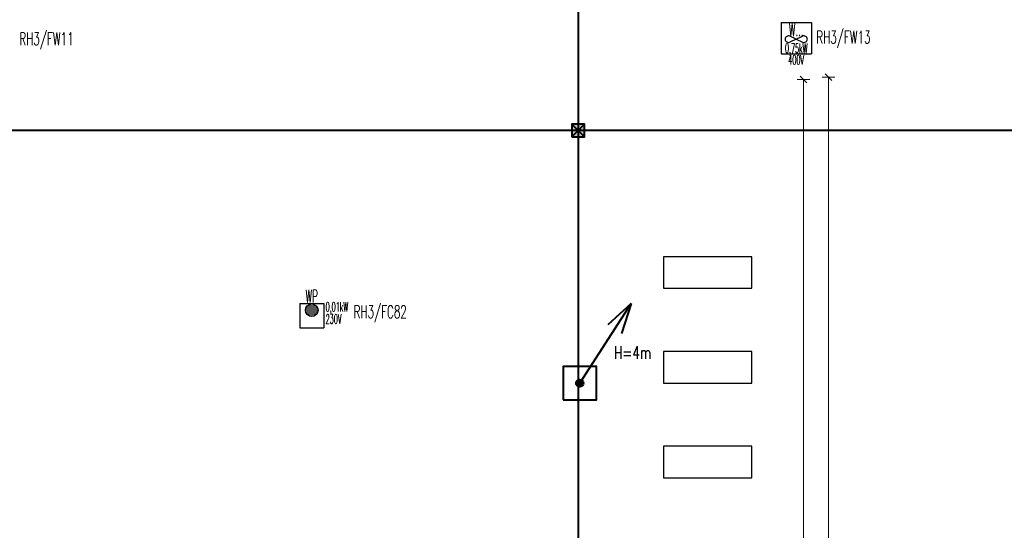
# Model space of a CAD drawing. Header units: millimetres. Extents: x -7955266 to 72030, y -46136 to 9299934.
# Tile 128 of 203: x -5033294 to -5002097, y 6498764 to 6514933. Entities that reach past the tile are written whole.
import ezdxf
from ezdxf.enums import TextEntityAlignment as Align

# ---------------------------------------------------------------- set-up
doc = ezdxf.new("R2010")
doc.units = ezdxf.units.MM
doc.header["$LTSCALE"] = 10
for name, color, linetype, lineweight in [('!XREF', 8, 'Continuous', 5), ('BMS_urzadzenia_nr_obw_magistrala', 140, 'Continuous', 13), ('BMS_urzadzenia_WE_WY', 30, 'Continuous', 20), ('IE_ATRYBUTY_ BLOCK_1', 7, 'Continuous', 25), ('IE_ATRYBUTY_ BLOCK_2', 7, 'Continuous', 18), ('IE_urzadzenia', 30, 'Continuous', 25), ('IE_urzadzenia_nr_obw', 94, 'Continuous', 20), ('IE_zwody', 140, 'Continuous', 40), ('XREF_E_PRZ24002_rzut dachu$0$0-DACH-ISTN', 8, 'Continuous', 5), ('XREF_E_PRZ24002_rzut dachu$0$DO-HALA-WYMIAR', 8, 'Continuous', 5)]:
    doc.layers.add(name, color=color, linetype=linetype, lineweight=lineweight)
doc.layers.add('0-NASWIETLA', color=7, linetype='Continuous')
doc.styles.add('ROMANS', font='romans.shx', dxfattribs={"width": 0.8})
doc.styles.add('XREF_E_PRZ24002_rzut dachu$0$CP_ATTR', font='ROMANS.SHX')
doc.styles.add('XREF_E_PRZ24002_rzut dachu$0$ROMANS', font='romans.shx', dxfattribs={"width": 0.8})
doc.dimstyles.new('XREF_E_PRZ24002_rzut dachu$0$STANDARD', dxfattribs={"dimscale": 1.4, "dimtxt": 21, "dimasz": 0.5, "dimexe": 0.2, "dimexo": 0.1, "dimgap": 6, "dimtad": 1, "dimdec": 1, "dimrnd": 0.5, "dimzin": 12, "dimdsep": 46, "dimtxsty": 'XREF_E_PRZ24002_rzut dachu$0$ROMANS', "dimblk1": 'XREF_E_PRZ24002_rzut dachu$0$Q', "dimblk2": 'XREF_E_PRZ24002_rzut dachu$0$Q', "dimsah": 1, "dimcen": 0.5, "dimse1": 1, "dimse2": 1, "dimclrd": 8, "dimclre": 8, "dimclrt": 7, "dimadec": 0, "dimazin": 0, "dimtfac": 1, "dimtdec": 1, "dimtix": 1, "dimtmove": 2, "dimatfit": 3, "dimldrblk": 'XREF_E_PRZ24002_rzut dachu$0$Q', "dimfxl": 1, "dimtolj": 1, "dimtzin": 12, "dimarcsym": 0})

# ---------------------------------------------------------------- blocks, each defined once
blk = doc.blocks.new('XREF_E_PRZ24002_rzut dachu$0$Q')
for p, q in [((10.60660171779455, 10.60660171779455), (-10.60660171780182, -10.60660171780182)), ((0, 19.99999999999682), (0, -20.00000000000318))]:
    blk.add_line(p, q)
blk = doc.blocks.new('*D379')
at = {"layer": 'XREF_E_PRZ24002_rzut dachu$0$DO-HALA-WYMIAR', "color": 8, "lineweight": -2, "transparency": 16777216}
blk.add_line((-259156.7889829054, 256221.3302932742), (-259156.7889829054, 251181.3302932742), dxfattribs=at)
at = {"layer": 'XREF_E_PRZ24002_rzut dachu$0$DO-HALA-WYMIAR', "color": 8, "linetype": 'ByBlock', "lineweight": -2, "transparency": 16777216}
for p, rotation in [((-259156.7889829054, 256222.3302932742), 90), ((-259156.7889829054, 251180.3302932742), 270)]:
    blk.add_blockref('XREF_E_PRZ24002_rzut dachu$0$Q', p, dxfattribs=dict(at, rotation=rotation))
at = {"layer": 'XREF_E_PRZ24002_rzut dachu$0$DO-HALA-WYMIAR', "color": 7, "transparency": 16777216, "insert": (-259189.7889829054, 253701.3302932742), "char_height": 42, "attachment_point": 5, "rotation": 90, "style": 'XREF_E_PRZ24002_rzut dachu$0$ROMANS'}
blk.add_mtext('\\A1;5042', dxfattribs=at)
blk = doc.blocks.new('*D383')
at = {"layer": 'XREF_E_PRZ24002_rzut dachu$0$DO-HALA-WYMIAR', "color": 8, "lineweight": -2, "transparency": 16777216}
blk.add_line((-259077.4564440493, 256229.3302932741), (-259077.4564440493, 251173.3302934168), dxfattribs=at)
at = {"layer": 'XREF_E_PRZ24002_rzut dachu$0$DO-HALA-WYMIAR', "color": 8, "linetype": 'ByBlock', "lineweight": -2, "transparency": 16777216}
for p, rotation in [((-259077.4564440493, 256230.3302932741), 90), ((-259077.4564440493, 251172.3302934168), 270)]:
    blk.add_blockref('XREF_E_PRZ24002_rzut dachu$0$Q', p, dxfattribs=dict(at, rotation=rotation))
at = {"layer": 'XREF_E_PRZ24002_rzut dachu$0$DO-HALA-WYMIAR', "color": 7, "transparency": 16777216, "insert": (-259110.4564440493, 253701.3302933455), "char_height": 42, "attachment_point": 5, "rotation": 90, "style": 'XREF_E_PRZ24002_rzut dachu$0$ROMANS'}
blk.add_mtext('\\A1;5058', dxfattribs=at)
blk = doc.blocks.new('urzadzenie_wpust dachowy')
h = blk.add_hatch()
h.set_pattern_fill('ANSI31', color=256, scale=10, angle=315, style=0)
h.set_pattern_definition([(0, (2.509104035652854e-14, -297.4502871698), (1.06581410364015e-14, 31.75), [])])
edge = h.paths.add_edge_path()
edge.add_arc((-0.6406207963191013, -104.321014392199), 100, 0, 360)
for p, q in [((-191.9349323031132, 0), (191.9349323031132, 0)), ((-191.9349323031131, 0), (-191.9349323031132, -384)), ((191.9349323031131, 0), (191.9349323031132, -384)), ((-191.9349323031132, -384), (191.9349323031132, -384))]:
    blk.add_line(p, q)
blk.add_circle((-0.6406207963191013, -104.321014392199), 100)
at = {"layer": 'BMS_urzadzenia_nr_obw_magistrala', "style": 'ROMANS', "width": 0.5, "flags": 8}
blk.add_attdef('ADR_BMS', (238.6098668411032, -152.5362144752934), '', height=150, dxfattribs=at)
at = {"layer": 'BMS_urzadzenia_WE_WY', "style": 'ROMANS', "width": 0.5, "flags": 8}
blk.add_attdef('BMS_WE_WY', (238.6098668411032, -357.6282089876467), '', height=150, dxfattribs=at)
at = {"layer": 'IE_ATRYBUTY_ BLOCK_1', "style": 'ROMANS', "width": 0.5, "flags": 8}
blk.add_attdef('TYP', text='', height=200, dxfattribs=at).set_placement((-0.6406207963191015, 17.75583003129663), align=Align.CENTER)
at = {"layer": 'IE_ATRYBUTY_ BLOCK_2', "style": 'ROMANS', "width": 0.5, "flags": 8}
for tag, p in [('OPIS1', (-0.6406207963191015, -365.7651066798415)), ('OPIS2', (-0.6406207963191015, -758.8136129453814))]:
    blk.add_attdef(tag, text='', height=150, dxfattribs=at).set_placement(p, align=Align.CENTER)
at = {"layer": 'IE_urzadzenia_nr_obw', "style": 'ROMANS', "width": 0.5, "flags": 8}
blk.add_attdef('NR_OBW', text='', height=150, dxfattribs=at).set_placement((-0.640620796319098, -569.9949141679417), align=Align.CENTER)
blk = doc.blocks.new('urzadzenie_wentylator')
for p, q in [((-239.9186653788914, 0), (239.9186653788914, 0)), ((-239.9186653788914, 0), (-239.9186653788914, -499.9999999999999)), ((239.9186653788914, 0), (239.9186653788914, -499.9999999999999)), ((-2.131628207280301e-13, -265.5465206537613), (-99.01760273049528, -218.4703553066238)), ((-2.131628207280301e-13, -265.5465206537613), (-99.01760273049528, -312.6226860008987)), ((0, -265.5465206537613), (99.01760273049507, -218.4703553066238)), ((0, -265.5465206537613), (99.01760273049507, -312.6226860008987)), ((-239.9186653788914, -499.9999999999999), (239.9186653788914, -499.9999999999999))]:
    blk.add_line(p, q)
for centre, start, end in [((-122.2038704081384, -267.2391669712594), 64.57207661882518, 178.2037522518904), ((-122.2038704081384, -263.8538743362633), 181.7962477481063, 295.4279233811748), ((122.2038704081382, -267.2391669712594), 1.796247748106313, 115.4279233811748), ((122.2038704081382, -263.8538743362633), 244.5720766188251, 358.2037522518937)]:
    blk.add_arc(centre, 54, start, end)
at = {"layer": 'BMS_urzadzenia_nr_obw_magistrala', "style": 'ROMANS', "width": 0.5, "flags": 8}
blk.add_attdef('ADR_BMS', (289.0310141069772, -361.7177820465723), '', height=150, dxfattribs=at)
at = {"layer": 'BMS_urzadzenia_WE_WY', "style": 'ROMANS', "width": 0.5, "flags": 8}
blk.add_attdef('BMS_WE_WY', (289.0310141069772, -566.8097765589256), '', height=150, dxfattribs=at)
at = {"layer": 'IE_ATRYBUTY_ BLOCK_1', "style": 'ROMANS', "width": 0.5, "flags": 8}
blk.add_attdef('TYP', text='', height=200, dxfattribs=at).set_placement((2.842170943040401e-14, -216.7716693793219), align=Align.CENTER)
at = {"layer": 'IE_ATRYBUTY_ BLOCK_2', "style": 'ROMANS', "width": 0.5, "flags": 8}
for tag, p in [('OPIS2', (-0.3332877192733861, -484.4620548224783)), ('OPIS1', (-0.3332877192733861, -667.7475234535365))]:
    blk.add_attdef(tag, text='', height=150, dxfattribs=at).set_placement(p, align=Align.CENTER)
at = {"layer": 'IE_urzadzenia_nr_obw', "style": 'ROMANS', "width": 0.5, "flags": 8}
blk.add_attdef('NR_OBW', (289.0310141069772, -175.727116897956), '', height=150, dxfattribs=at)
blk = doc.blocks.new('G$C4A87D2E6')
at = {"layer": '0-NASWIETLA', "color": 1}
for points in [[(-1109.998626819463, -12685.99982182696), (-1109.998626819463, -12585.99982182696), (-1389.998626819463, -12585.99982182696), (-1389.998626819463, -12685.99982182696)], [(-1109.998626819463, -12985.99982182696), (-1109.998626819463, -12885.99982182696), (-1389.998626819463, -12885.99982182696), (-1389.998626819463, -12985.99982182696)], [(-1109.998626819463, -13285.99982182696), (-1109.998626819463, -13185.99982182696), (-1389.998626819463, -13185.99982182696), (-1389.998626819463, -13285.99982182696)]]:
    blk.add_lwpolyline(points, close=True, dxfattribs=at)
blk = doc.blocks.new('polaczenie_skrecane')
blk.add_hatch(color=256).paths.add_polyline_path([(-100.2917648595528, -100.2917648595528), (99.70823514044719, -100.2917648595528), (99.70823514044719, 99.70823514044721), (-100.2917648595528, 99.70823514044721)])
for p, q in [((99.70823514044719, -100.2917648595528), (-100.2917648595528, 99.70823514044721)), ((99.70823514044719, 99.70823514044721), (-100.2917648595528, -100.2917648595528))]:
    blk.add_line(p, q)
blk.add_lwpolyline([(-100.2917648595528, -100.2917648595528), (99.70823514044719, -100.2917648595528), (99.70823514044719, 99.70823514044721), (-100.2917648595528, 99.70823514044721)], close=True)
at = {"layer": 'IE_ATRYBUTY_ BLOCK_1', "style": 'ROMANS', "width": 0.7, "flags": 8}
blk.add_attdef('TYP', text='', height=200, dxfattribs=at).set_placement((-0.2917648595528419, 119.6167062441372), align=Align.CENTER)
at = {"layer": 'IE_ATRYBUTY_ BLOCK_2', "style": 'ROMANS', "width": 0.6, "flags": 8}
for tag, p in [('OPIS1', (-0.2917648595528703, -273.7423123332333)), ('OPIS2', (-0.2917648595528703, -473.7423123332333))]:
    blk.add_attdef(tag, text='', height=150, dxfattribs=at).set_placement(p, align=Align.CENTER)
blk = doc.blocks.new('*U17')
h = blk.add_hatch(color=256)
edge = h.paths.add_edge_path()
edge.add_arc((2.91038304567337e-11, 2.91038304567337e-11), 60, 0, 360)
for p, q in [((0, 0), (813.5496950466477, 1260.213035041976)), ((813.5496950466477, 1260.21303504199), (442.884429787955, 924.6429810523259)), ((813.5496950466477, 1260.21303504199), (660.3291859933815, 784.2682109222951))]:
    blk.add_line(p, q)
blk.add_lwpolyline([(-265, -265), (265, -265), (265, 265), (-265, 265)], close=True)
blk.add_circle((2.91038304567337e-11, 2.91038304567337e-11), 60)
at = {"layer": 'IE_ATRYBUTY_ BLOCK_1', "style": 'ROMANS', "width": 0.7, "flags": 8}
blk.add_attdef('TYP', text='', height=200, dxfattribs=at).set_placement((836.9958526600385, 383.351971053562), align=Align.CENTER)
at = {"layer": 'IE_ATRYBUTY_ BLOCK_2', "style": 'ROMANS', "width": 0.6, "flags": 8}
for tag, p in [('OPIS1', (836.9958526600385, 165.8208366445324)), ('OPIS2', (836.9958526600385, -34.17916335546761))]:
    blk.add_attdef(tag, text='', height=150, dxfattribs=at).set_placement(p, align=Align.CENTER)
blk = doc.blocks.new('XREF_E_PRZ24002_rzut dachu')
at = {"layer": 'XREF_E_PRZ24002_rzut dachu$0$0-DACH-ISTN', "linetype": 'ByBlock', "style": 'XREF_E_PRZ24002_rzut dachu$0$CP_ATTR', "flags": 9}
for tag, p, height, width in [('ARTICLE', (-279644.0530858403, 267204.1877945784), 0.01000000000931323, 3.078589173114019), ('OTHER', (-279644.0530858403, 267204.1877945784), 0.01000000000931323, 3.078589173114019), ('PRODUCER', (-279644.0530858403, 267204.1877945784), 0.01000000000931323, 3.078589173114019), ('PRODUCT-TYPE', (-279644.0530858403, 267204.1877945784), 0.01000000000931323, 3.078589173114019), ('FLOW', (-279644.0530858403, 267204.1877945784), 0.01000000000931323, 3.078589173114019), ('NAME', (-279644.0530858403, 267204.1877945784), 0.01000000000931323, 3.078589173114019), ('ARTICLE', (-279398.180961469, 267206.1877945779), 0.01000000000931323, 2.430115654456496), ('OTHER', (-279398.180961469, 267206.1877945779), 0.01000000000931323, 2.430115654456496), ('PRODUCER', (-279398.180961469, 267206.1877945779), 0.01000000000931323, 2.430115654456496), ('PRODUCT-TYPE', (-279398.180961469, 267206.1877945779), 0.01000000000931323, 2.430115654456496), ('FLOW', (-279398.180961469, 267206.1877945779), 0.01000000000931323, 2.430115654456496), ('NAME', (-279398.180961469, 267206.1877945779), 0.01000000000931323, 2.430115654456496), ('ARTICLE', (-279880.8174823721, 267079.3296396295), 0.01000000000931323, 0.5206439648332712), ('OTHER', (-279880.8174823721, 267079.3296396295), 0.01000000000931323, 0.5206439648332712), ('PRODUCER', (-279880.8174823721, 267079.3296396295), 0.01000000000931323, 0.5206439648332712), ('PRODUCT-TYPE', (-279880.8174823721, 267079.3296396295), 0.01000000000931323, 0.5206439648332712), ('FLOW', (-279880.8174823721, 267079.3296396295), 0.01000000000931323, 0.5206439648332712), ('NAME', (-279880.8174823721, 267079.3296396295), 0.01000000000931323, 0.5206439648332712), ('ARTICLE', (-279828.7530858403, 267079.3296396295), 0.0001000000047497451, 0.9999999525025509), ('OTHER', (-279828.7530858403, 267079.3296396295), 0.0001000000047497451, 0.9999999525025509), ('NAME', (-279828.7530858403, 267079.3296396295), 0.0001000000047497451, 0.9999999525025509), ('PRODUCER', (-279828.7530858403, 267079.3296396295), 0.0001000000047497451, 0.9999999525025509), ('PRODUCT-TYPE', (-279828.7530858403, 267079.3296396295), 0.0001000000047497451, 0.9999999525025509), ('FLOW', (-279828.7530858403, 267079.3296396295), 0.0001000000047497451, 0.9999999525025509), ('ARTICLE', (-279558.1809614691, 266590.1117869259), 0.0001000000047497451, 0.9999999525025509), ('NAME', (-279558.1809614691, 266590.1117869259), 0.0001000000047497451, 0.9999999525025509), ('PRODUCER', (-279558.1809614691, 266590.1117869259), 0.0001000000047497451, 0.9999999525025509), ('PRODUCT-TYPE', (-279558.1809614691, 266590.1117869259), 0.0001000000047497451, 0.9999999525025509), ('FLOW', (-279558.1809614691, 266590.1117869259), 0.0001000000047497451, 0.9999999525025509), ('OTHER', (-279558.1809614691, 266590.1117869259), 0.0001000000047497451, 0.9999999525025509), ('ARTICLE', (-280739.2665486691, 251288.9125331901), 0.0001000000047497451, 0.9999999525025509), ('OTHER', (-280739.2665486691, 251288.9125331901), 0.0001000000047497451, 0.9999999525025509), ('NAME', (-280739.2665486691, 251288.9125331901), 0.0001000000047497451, 0.9999999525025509), ('PRODUCER', (-280739.2665486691, 251288.9125331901), 0.0001000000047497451, 0.9999999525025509), ('PRODUCT-TYPE', (-280739.2665486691, 251288.9125331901), 0.0001000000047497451, 0.9999999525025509), ('FLOW', (-280739.2665486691, 251288.9125331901), 0.0001000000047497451, 0.9999999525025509), ('ARTICLE', (-280605.6504863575, 251288.9125333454), 0.0001000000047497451, 0.9999999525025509), ('OTHER', (-280605.6504863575, 251288.9125333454), 0.0001000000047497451, 0.9999999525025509), ('PRODUCER', (-280605.6504863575, 251288.9125333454), 0.0001000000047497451, 0.9999999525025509), ('PRODUCT-TYPE', (-280605.6504863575, 251288.9125333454), 0.0001000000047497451, 0.9999999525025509), ('FLOW', (-280605.6504863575, 251288.9125333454), 0.0001000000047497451, 0.9999999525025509), ('NAME', (-280605.6504863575, 251288.9125333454), 0.0001000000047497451, 0.9999999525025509), ('ARTICLE', (-279957.3813551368, 251288.9125333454), 0.0001000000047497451, 0.9999999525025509), ('OTHER', (-279957.3813551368, 251288.9125333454), 0.0001000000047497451, 0.9999999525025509), ('PRODUCER', (-279957.3813551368, 251288.9125333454), 0.0001000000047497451, 0.9999999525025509), ('PRODUCT-TYPE', (-279957.3813551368, 251288.9125333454), 0.0001000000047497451, 0.9999999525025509), ('FLOW', (-279957.3813551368, 251288.9125333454), 0.0001000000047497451, 0.9999999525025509), ('NAME', (-279957.3813551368, 251288.9125333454), 0.0001000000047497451, 0.9999999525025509)]:
    blk.add_attdef(tag, p, '', height=height, dxfattribs=dict(at, width=width))
for tag, p, height, rotation, width in [('PRODUCT-TYPE', (-279196.1941682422, 267204.1877945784), 0.0001000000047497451, 180, 0.9999999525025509), ('PRODUCER', (-279196.1941682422, 267204.1877945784), 0.0001000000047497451, 180, 0.9999999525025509), ('ARTICLE', (-279196.1941682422, 267204.1877945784), 0.0001000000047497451, 180, 0.9999999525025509), ('OTHER', (-279196.1941682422, 267204.1877945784), 0.0001000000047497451, 180, 0.9999999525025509), ('FLOW', (-279196.1941682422, 267204.1877945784), 0.0001000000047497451, 180, 0.9999999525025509), ('NAME', (-279196.1941682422, 267204.1877945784), 0.0001000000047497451, 180, 0.9999999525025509), ('PRODUCT-TYPE', (-279109.0746550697, 267204.1877945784), 0.01500000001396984, 180, 0.580796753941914), ('PRODUCER', (-279109.0746550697, 267204.1877945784), 0.01500000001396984, 180, 0.580796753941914), ('ARTICLE', (-279109.0746550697, 267204.1877945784), 0.01500000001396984, 180, 0.580796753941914), ('OTHER', (-279109.0746550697, 267204.1877945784), 0.01500000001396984, 180, 0.580796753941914), ('FLOW', (-279109.0746550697, 267204.1877945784), 0.01500000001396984, 180, 0.580796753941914), ('NAME', (-279109.0746550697, 267204.1877945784), 0.01500000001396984, 180, 0.580796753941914), ('PRODUCT-TYPE', (-279015.1693957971, 267206.1877945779), 0.0001000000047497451, 180, 0.9999999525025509), ('PRODUCER', (-279015.1693957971, 267206.1877945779), 0.0001000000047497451, 180, 0.9999999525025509), ('ARTICLE', (-279015.1693957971, 267206.1877945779), 0.0001000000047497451, 180, 0.9999999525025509), ('OTHER', (-279015.1693957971, 267206.1877945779), 0.0001000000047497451, 180, 0.9999999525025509), ('FLOW', (-279015.1693957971, 267206.1877945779), 0.0001000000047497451, 180, 0.9999999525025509), ('NAME', (-279015.1693957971, 267206.1877945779), 0.0001000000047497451, 180, 0.9999999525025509), ('PRODUCT-TYPE', (-278926.2246551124, 267206.1877945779), 0.01500000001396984, 180, 0.5929649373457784), ('PRODUCER', (-278926.2246551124, 267206.1877945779), 0.01500000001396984, 180, 0.5929649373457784), ('ARTICLE', (-278926.2246551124, 267206.1877945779), 0.01500000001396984, 180, 0.5929649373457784), ('OTHER', (-278926.2246551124, 267206.1877945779), 0.01500000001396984, 180, 0.5929649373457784), ('FLOW', (-278926.2246551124, 267206.1877945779), 0.01500000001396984, 180, 0.5929649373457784), ('NAME', (-278926.2246551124, 267206.1877945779), 0.01500000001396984, 180, 0.5929649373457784), ('PRODUCT-TYPE', (-281440.062336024, 251297.5069951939), 9.999998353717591e-05, 135, 1.000000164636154), ('PRODUCER', (-281440.062336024, 251297.5069951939), 9.999998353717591e-05, 135, 1.000000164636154), ('ARTICLE', (-281440.062336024, 251297.5069951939), 9.999998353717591e-05, 135, 1.000000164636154), ('OTHER', (-281440.062336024, 251297.5069951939), 9.999998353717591e-05, 135, 1.000000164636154), ('FLOW', (-281440.062336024, 251297.5069951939), 9.999998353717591e-05, 135, 1.000000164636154), ('NAME', (-281440.062336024, 251297.5069951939), 9.999998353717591e-05, 135, 1.000000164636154), ('PRODUCT-TYPE', (-281343.2630320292, 251313.1625331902), 0.0001000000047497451, 180, 0.9999999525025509), ('PRODUCER', (-281343.2630320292, 251313.1625331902), 0.0001000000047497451, 180, 0.9999999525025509), ('ARTICLE', (-281343.2630320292, 251313.1625331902), 0.0001000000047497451, 180, 0.9999999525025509), ('OTHER', (-281343.2630320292, 251313.1625331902), 0.0001000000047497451, 180, 0.9999999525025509), ('NAME', (-281343.2630320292, 251313.1625331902), 0.0001000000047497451, 180, 0.9999999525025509), ('FLOW', (-281343.2630320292, 251313.1625331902), 0.0001000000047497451, 180, 0.9999999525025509), ('ARTICLE', (-281411.2902044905, 251268.7348636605), 9.999998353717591e-05, 315, 1.000000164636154), ('NAME', (-281411.2902044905, 251268.7348636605), 9.999998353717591e-05, 315, 1.000000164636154), ('PRODUCER', (-281411.2902044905, 251268.7348636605), 9.999998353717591e-05, 315, 1.000000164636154), ('PRODUCT-TYPE', (-281411.2902044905, 251268.7348636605), 9.999998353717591e-05, 315, 1.000000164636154), ('FLOW', (-281411.2902044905, 251268.7348636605), 9.999998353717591e-05, 315, 1.000000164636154), ('OTHER', (-281411.2902044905, 251268.7348636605), 9.999998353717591e-05, 315, 1.000000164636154), ('PRODUCT-TYPE', (-281127.8785464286, 251288.9125331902), 0.0001000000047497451, 180, 0.9999999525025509), ('PRODUCER', (-281127.8785464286, 251288.9125331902), 0.0001000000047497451, 180, 0.9999999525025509), ('ARTICLE', (-281127.8785464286, 251288.9125331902), 0.0001000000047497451, 180, 0.9999999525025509), ('OTHER', (-281127.8785464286, 251288.9125331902), 0.0001000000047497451, 180, 0.9999999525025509), ('NAME', (-281127.8785464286, 251288.9125331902), 0.0001000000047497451, 180, 0.9999999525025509), ('FLOW', (-281127.8785464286, 251288.9125331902), 0.0001000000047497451, 180, 0.9999999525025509)]:
    blk.add_attdef(tag, p, '', height=height, rotation=rotation, dxfattribs=dict(at, width=width))
at = {"layer": 'XREF_E_PRZ24002_rzut dachu$0$0-DACH-ISTN', "linetype": 'ByBlock', "style": 'XREF_E_PRZ24002_rzut dachu$0$CP_ATTR', "text_generation_flag": 4, "width": 0.9999999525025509, "flags": 9}
for tag, p, rotation in [('PRODUCT-TYPE', (-279463.180961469, 267141.1877945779), 90), ('PRODUCER', (-279463.180961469, 267141.1877945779), 90), ('ARTICLE', (-279463.180961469, 267141.1877945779), 90), ('OTHER', (-279463.180961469, 267141.1877945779), 90), ('NAME', (-279463.180961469, 267141.1877945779), 90), ('FLOW', (-279463.180961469, 267141.1877945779), 90), ('PRODUCT-TYPE', (-281127.8785464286, 251288.9125331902), 180), ('PRODUCER', (-281127.8785464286, 251288.9125331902), 180), ('ARTICLE', (-281127.8785464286, 251288.9125331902), 180), ('OTHER', (-281127.8785464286, 251288.9125331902), 180), ('NAME', (-281127.8785464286, 251288.9125331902), 180), ('FLOW', (-281127.8785464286, 251288.9125331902), 180)]:
    blk.add_attdef(tag, p, '', height=0.0001000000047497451, rotation=rotation, dxfattribs=at)
at = {"layer": 'XREF_E_PRZ24002_rzut dachu$0$0-DACH-ISTN', "linetype": 'ByBlock', "style": 'XREF_E_PRZ24002_rzut dachu$0$CP_ATTR', "flags": 9}
for tag, p, height, rotation in [('PRODUCT-TYPE', (-279586.6821856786, 266526.1853309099), 0.002500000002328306, 180), ('PRODUCER', (-279586.6821856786, 266526.1853309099), 0.002500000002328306, 180), ('ARTICLE', (-279586.6821856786, 266526.1853309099), 0.002500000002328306, 180), ('OTHER', (-279586.6821856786, 266526.1853309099), 0.002500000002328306, 180), ('FLOW', (-279586.6821856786, 266526.1853309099), 0.002500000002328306, 180), ('NAME', (-279586.6821856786, 266526.1853309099), 0.002500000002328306, 180), ('ARTICLE', (-281440.062336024, 251297.5069951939), 0.0001, 315), ('NAME', (-281440.062336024, 251297.5069951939), 0.0001, 315), ('PRODUCER', (-281440.062336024, 251297.5069951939), 0.0001, 315), ('PRODUCT-TYPE', (-281440.062336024, 251297.5069951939), 0.0001, 315), ('FLOW', (-281440.062336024, 251297.5069951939), 0.0001, 315), ('OTHER', (-281440.062336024, 251297.5069951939), 0.0001, 315), ('PRODUCT-TYPE', (-281117.0976194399, 251288.9125331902), 0.0001, 180), ('PRODUCER', (-281117.0976194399, 251288.9125331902), 0.0001, 180), ('ARTICLE', (-281117.0976194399, 251288.9125331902), 0.0001, 180), ('OTHER', (-281117.0976194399, 251288.9125331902), 0.0001, 180), ('FLOW', (-281117.0976194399, 251288.9125331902), 0.0001, 180), ('NAME', (-281117.0976194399, 251288.9125331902), 0.0001, 180), ('PRODUCT-TYPE', (-280739.2665486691, 251288.9125331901), 0.0001, 180), ('PRODUCER', (-280739.2665486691, 251288.9125331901), 0.0001, 180), ('ARTICLE', (-280739.2665486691, 251288.9125331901), 0.0001, 180), ('OTHER', (-280739.2665486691, 251288.9125331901), 0.0001, 180), ('FLOW', (-280739.2665486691, 251288.9125331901), 0.0001, 180), ('NAME', (-280739.2665486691, 251288.9125331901), 0.0001, 180), ('PRODUCT-TYPE', (-279957.3813551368, 251288.9125333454), 0.0001, 180), ('PRODUCER', (-279957.3813551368, 251288.9125333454), 0.0001, 180), ('ARTICLE', (-279957.3813551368, 251288.9125333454), 0.0001, 180), ('OTHER', (-279957.3813551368, 251288.9125333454), 0.0001, 180), ('FLOW', (-279957.3813551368, 251288.9125333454), 0.0001, 180), ('NAME', (-279957.3813551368, 251288.9125333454), 0.0001, 180)]:
    blk.add_attdef(tag, p, '', height=height, rotation=rotation, dxfattribs=at)
at = {"layer": 'XREF_E_PRZ24002_rzut dachu$0$0-DACH-ISTN', "linetype": 'ByBlock', "style": 'XREF_E_PRZ24002_rzut dachu$0$CP_ATTR'}
for tag, p, height, flags in [('VAL', (-281520.0315226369, 251451.2538443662), 5e-05, 1), ('NAME', (-281520.0315226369, 251451.2537995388), 5e-05, 1), ('FLOW', (-281520.031525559, 251451.2537610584), 5e-05, 1), ('CHARACTER', (-281520.031525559, 251451.2537214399), 5e-05, 1), ('TEMPERATURE', (-281520.031525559, 251451.253674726), 5e-05, 1), ('NUMBER', (-281520.031525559, 251451.2536351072), 5e-05, 1), ('PRODUCT-TYPE', (-281520.031525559, 251451.2535913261), 5e-05, 1), ('ORDER-NO', (-281520.031525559, 251451.2535455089), 5e-05, 1), ('H', (-281520.0313761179, 251451.2537995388), 5e-05, 1), ('PN', (-281520.0313331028, 251451.2537995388), 5e-05, 1), ('PRODUCER', (-281520.0313379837, 251451.2537610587), 5e-05, 1), ('VOLTAGE', (-281520.0312765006, 251451.253632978), 5e-05, 1), ('ARTICLE', (-281520.0312587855, 251451.2538079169), 5e-05, 1), ('WEIGHT', (-281520.0312379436, 251451.2537194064), 5e-05, 1), ('GROUP', (-281520.0312306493, 251451.2536756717), 5e-05, 1), ('POWER', (-281520.0312296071, 251451.2535403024), 5e-05, 1), ('DN', (-281520.0311316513, 251451.2535850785), 5e-05, 1), ('ARTICLE', (-281343.2630320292, 251313.1625331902), 0.0001, 9), ('NAME', (-281343.2630320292, 251313.1625331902), 0.0001, 9), ('PRODUCER', (-281343.2630320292, 251313.1625331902), 0.0001, 9), ('PRODUCT-TYPE', (-281343.2630320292, 251313.1625331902), 0.0001, 9), ('FLOW', (-281343.2630320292, 251313.1625331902), 0.0001, 9), ('OTHER', (-281343.2630320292, 251313.1625331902), 0.0001, 9), ('ARTICLE', (-281393.6125349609, 251261.4125331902), 0.0001, 9), ('OTHER', (-281393.6125349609, 251261.4125331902), 0.0001, 9), ('NAME', (-281393.6125349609, 251261.4125331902), 0.0001, 9), ('PRODUCER', (-281393.6125349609, 251261.4125331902), 0.0001, 9), ('PRODUCT-TYPE', (-281393.6125349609, 251261.4125331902), 0.0001, 9), ('FLOW', (-281393.6125349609, 251261.4125331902), 0.0001, 9), ('ARTICLE', (-281127.8785464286, 251288.9125331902), 0.0001, 9), ('OTHER', (-281127.8785464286, 251288.9125331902), 0.0001, 9), ('NAME', (-281127.8785464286, 251288.9125331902), 0.0001, 9), ('PRODUCER', (-281127.8785464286, 251288.9125331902), 0.0001, 9), ('PRODUCT-TYPE', (-281127.8785464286, 251288.9125331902), 0.0001, 9), ('FLOW', (-281127.8785464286, 251288.9125331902), 0.0001, 9), ('ARTICLE', (-280750.0474756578, 251288.9125331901), 0.0001, 9), ('OTHER', (-280750.0474756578, 251288.9125331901), 0.0001, 9), ('NAME', (-280750.0474756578, 251288.9125331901), 0.0001, 9), ('PRODUCER', (-280750.0474756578, 251288.9125331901), 0.0001, 9), ('PRODUCT-TYPE', (-280750.0474756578, 251288.9125331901), 0.0001, 9), ('FLOW', (-280750.0474756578, 251288.9125331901), 0.0001, 9), ('ARTICLE', (-280647.2665486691, 251288.9125333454), 0.0001, 9), ('OTHER', (-280647.2665486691, 251288.9125333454), 0.0001, 9), ('PRODUCER', (-280647.2665486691, 251288.9125333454), 0.0001, 9), ('PRODUCT-TYPE', (-280647.2665486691, 251288.9125333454), 0.0001, 9), ('FLOW', (-280647.2665486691, 251288.9125333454), 0.0001, 9), ('NAME', (-280647.2665486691, 251288.9125333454), 0.0001, 9), ('VAL', (-281345.5026802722, 250753.9798198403), 5e-05, 1), ('FLOW', (-281345.5026831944, 250753.9797365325), 5e-05, 1), ('CHARACTER', (-281345.5026831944, 250753.979696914), 5e-05, 1), ('TEMPERATURE', (-281345.5026831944, 250753.9796502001), 5e-05, 1), ('NUMBER', (-281345.5026831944, 250753.9796105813), 5e-05, 1), ('PRODUCT-TYPE', (-281345.5026831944, 250753.9795668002), 5e-05, 1), ('ORDER-NO', (-281345.5026831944, 250753.979520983), 5e-05, 1), ('NAME', (-281345.5026802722, 250753.9797750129), 5e-05, 1), ('H', (-281345.5025337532, 250753.9797750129), 5e-05, 1), ('PRODUCER', (-281345.5024956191, 250753.9797365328), 5e-05, 1), ('PN', (-281345.5024907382, 250753.9797750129), 5e-05, 1), ('VOLTAGE', (-281345.5024341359, 250753.9796084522), 5e-05, 1), ('ARTICLE', (-281345.5024164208, 250753.979783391), 5e-05, 1), ('WEIGHT', (-281345.502395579, 250753.9796948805), 5e-05, 1), ('GROUP', (-281345.5023882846, 250753.9796511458), 5e-05, 1), ('POWER', (-281345.5023872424, 250753.9795157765), 5e-05, 1), ('DN', (-281345.5022892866, 250753.9795605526), 5e-05, 1)]:
    blk.add_attdef(tag, p, '', height=height, dxfattribs=dict(at, flags=flags))
at = {"layer": 'XREF_E_PRZ24002_rzut dachu$0$0-DACH-ISTN', "linetype": 'ByBlock', "style": 'XREF_E_PRZ24002_rzut dachu$0$CP_ATTR', "text_generation_flag": 4, "width": 0.9999999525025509, "flags": 9}
for tag in ['ARTICLE', 'OTHER', 'NAME', 'PRODUCER', 'PRODUCT-TYPE', 'FLOW']:
    blk.add_attdef(tag, (-280739.2665486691, 251288.9125331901), '', height=0.0001000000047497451, dxfattribs=at)
at = {"layer": 'XREF_E_PRZ24002_rzut dachu$0$0-DACH-ISTN', "linetype": 'ByBlock', "style": 'XREF_E_PRZ24002_rzut dachu$0$CP_ATTR', "flags": 9}
for tag, p in [('ORDER-NO', (-280584.3265687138, 251288.164607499)), ('PRODUCER', (-280584.3261833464, 251288.1600992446)), ('GROUP', (-280584.325503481, 251288.175978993)), ('PRODUCT-TYPE', (-280584.3255588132, 251288.1688363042)), ('ARTICLE', (-280584.3252772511, 251288.172336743)), ('NUMBER', (-280584.3250538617, 251288.1795038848)), ('NAME', (-280584.3246751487, 251288.1836389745)), ('TEMPERATURE', (-280584.3145761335, 251288.183491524)), ('FLOW', (-280584.3121592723, 251288.1757186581)), ('CHARACTER', (-280584.3112939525, 251288.172636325)), ('VOLTAGE', (-280584.3065077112, 251288.1607085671)), ('POWER', (-280584.3058639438, 251288.164694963)), ('OTHER', (-280584.3046278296, 251288.179787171)), ('DN', (-280584.2994389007, 251288.1689706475)), ('PN', (-280584.2991510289, 251288.1761193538))]:
    blk.add_attdef(tag, text='', height=0.002, dxfattribs=at).set_placement(p, align=Align.MIDDLE_LEFT)
for tag, height, width, p in [('ORDER-NO', 0.001574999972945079, 1.000000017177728, (-279928.7762760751, 251288.3235417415)), ('PRODUCER', 0.00157500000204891, 0.999999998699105, (-279928.775972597, 251288.3199914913)), ('GROUP', 0.00157500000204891, 0.999999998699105, (-279928.775437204, 251288.332496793)), ('PRODUCT-TYPE', 0.00157500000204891, 0.999999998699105, (-279928.7754807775, 251288.3268719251)), ('ARTICLE', 0.00157500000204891, 0.999999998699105, (-279928.7752590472, 251288.3296285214)), ('NUMBER', 0.00157500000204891, 0.999999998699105, (-279928.7750831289, 251288.3352726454)), ('NAME', 0.00157500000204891, 0.999999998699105, (-279928.7747848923, 251288.3385290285)), ('TEMPERATURE', 0.00157500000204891, 0.999999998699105, (-279928.7668319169, 251288.338412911)), ('FLOW', 0.00157500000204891, 0.999999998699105, (-279928.7649286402, 251288.3322917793)), ('CHARACTER', 0.00157500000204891, 0.999999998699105, (-279928.7642472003, 251288.3298644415)), ('VOLTAGE', 0.00157500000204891, 0.999999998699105, (-279928.7604780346, 251288.3204713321)), ('POWER', 0.00157500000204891, 0.999999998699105, (-279928.759971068, 251288.3236106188)), ('OTHER', 0.00157500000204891, 0.999999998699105, (-279928.7589976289, 251288.335495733)), ('DN', 0.00157500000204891, 0.999999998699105, (-279928.7549113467, 251288.3269777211)), ('PN', 0.00157500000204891, 0.999999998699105, (-279928.7546846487, 251288.3326073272))]:
    blk.add_attdef(tag, text='', height=height, dxfattribs=dict(at, width=width)).set_placement(p, align=Align.MIDDLE_LEFT)
at = {"layer": 'XREF_E_PRZ24002_rzut dachu$0$DO-HALA-WYMIAR'}
for base, p1, p2, picture, middle in [((-259156.7889829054, 251180.3302932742), (-259310.1812110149, 256222.3302932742, -5.044031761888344e-06), (-259310.1812110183, 251180.3302932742, -5.044031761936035e-06), '*D379', (-259189.7889829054, 253701.3302932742)), ((-259077.4564440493, 251172.3302934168, -5.044031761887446e-06), (-259302.1812110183, 256230.3302932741, -1.008806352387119e-05), (-259302.1812110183, 251172.3302934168, -5.04403176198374e-06), '*D383', (-259110.4564440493, 253701.3302933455, -5.044031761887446e-06))]:
    dim = blk.add_linear_dim(base=base, p1=p1, p2=p2, angle=90, dimstyle='XREF_E_PRZ24002_rzut dachu$0$STANDARD', override={"dimscale": 2}, dxfattribs=at)
    dim.commit()
    dim.dimension.update_dxf_attribs({"geometry": picture, "text_midpoint": middle})

msp = doc.modelspace()

# ---------------------------------------------------------------- linework, layer by layer
at = {"layer": 'IE_zwody'}
for p, q in [((-5015598.006545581, 6634448.374179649, -3.920163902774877e-05), (-5015598.006545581, 6455618.132511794, -3.928787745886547e-05)), ((-4999020.732677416, 6511427.621747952, 3.857268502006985e-07), (-5071233.495068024, 6511427.62174795, 3.264817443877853e-05))]:
    msp.add_line(p, q, dxfattribs=at)

# ---------------------------------------------------------------- block references
at = {"layer": '!XREF', "xscale": 10, "yscale": 10, "zscale": 10}
msp.add_blockref('XREF_E_PRZ24002_rzut dachu', (-2416894.037204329, 3950814.317905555, 5.044031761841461e-05), dxfattribs=at)
at = {"xscale": 10, "yscale": 10, "zscale": 10}
msp.add_blockref('G$C4A87D2E6', (-4998995.876775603, 6633287.620079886), dxfattribs=at)
at = {"layer": 'IE_urzadzenia', "xscale": 2, "yscale": 2, "zscale": 2}
msp.add_blockref('urzadzenie_wentylator', (-5008690.43817777, 6514847.817866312), dxfattribs=at).add_auto_attribs({'TYP': 'W...', 'OPIS2': '0,75kW', 'OPIS1': '400V'})
at = {"layer": 'IE_urzadzenia'}
ref = msp.add_blockref('urzadzenie_wpust dachowy', (-5024037.9339673, 6505943.065489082), dxfattribs=dict(at, xscale=2, yscale=2, zscale=2))
ref.add_attrib('OPIS1', '0,01kW', dxfattribs={"layer": 'IE_ATRYBUTY_ BLOCK_2', "height": 300, "style": 'ROMANS', "width": 0.5, "flags": 8}).set_placement((-5023244.114141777, 6505690.070770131), align=Align.CENTER)
ref.add_attrib('OPIS2', '230V', dxfattribs={"layer": 'IE_ATRYBUTY_ BLOCK_2', "height": 300, "style": 'ROMANS', "width": 0.5, "flags": 8}).set_placement((-5023348.301010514, 6505305.22897009), align=Align.CENTER)
ref.add_attrib('TYP', 'WP', dxfattribs={"layer": 'IE_ATRYBUTY_ BLOCK_1', "height": 400, "style": 'ROMANS', "width": 0.5, "flags": 8}).set_placement((-5024039.215208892, 6505978.577149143), align=Align.CENTER)
at = {"layer": 'IE_zwody', "linetype": 'Continuous', "ltscale": 20, "xscale": 2, "yscale": 2, "zscale": 2}
msp.add_blockref('polaczenie_skrecane', (-5015598.006545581, 6511428.20527767, -3.926096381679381e-05), dxfattribs=at)
at = {"layer": 'IE_zwody'}
ref = msp.add_blockref('*U17', (-5015547.014097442, 6503423.561161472, -2.172076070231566e-05), dxfattribs=dict(at, xscale=2, yscale=2, zscale=2))
ref.add_attrib('TYP', 'H=4m', dxfattribs={"layer": 'IE_ATRYBUTY_ BLOCK_1', "height": 400, "style": 'ROMANS', "width": 0.7}).set_placement((-5013873.022392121, 6504190.265103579, -2.172076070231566e-05), align=Align.CENTER)

# ---------------------------------------------------------------- texts
at = {"layer": 'IE_urzadzenia_nr_obw', "style": 'ROMANS', "width": 0.6}
for s, p in [('RH3/FW11', (-5033303.343755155, 6514129.621991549)), ('RH3/FW13', (-5008052.858310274, 6514179.33377306)), ('RH3/FC82', (-5022714.836216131, 6505485.246421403))]:
    msp.add_text(s, height=399.9999999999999, dxfattribs=at).set_placement(p)

doc.saveas('drawing.dxf')
